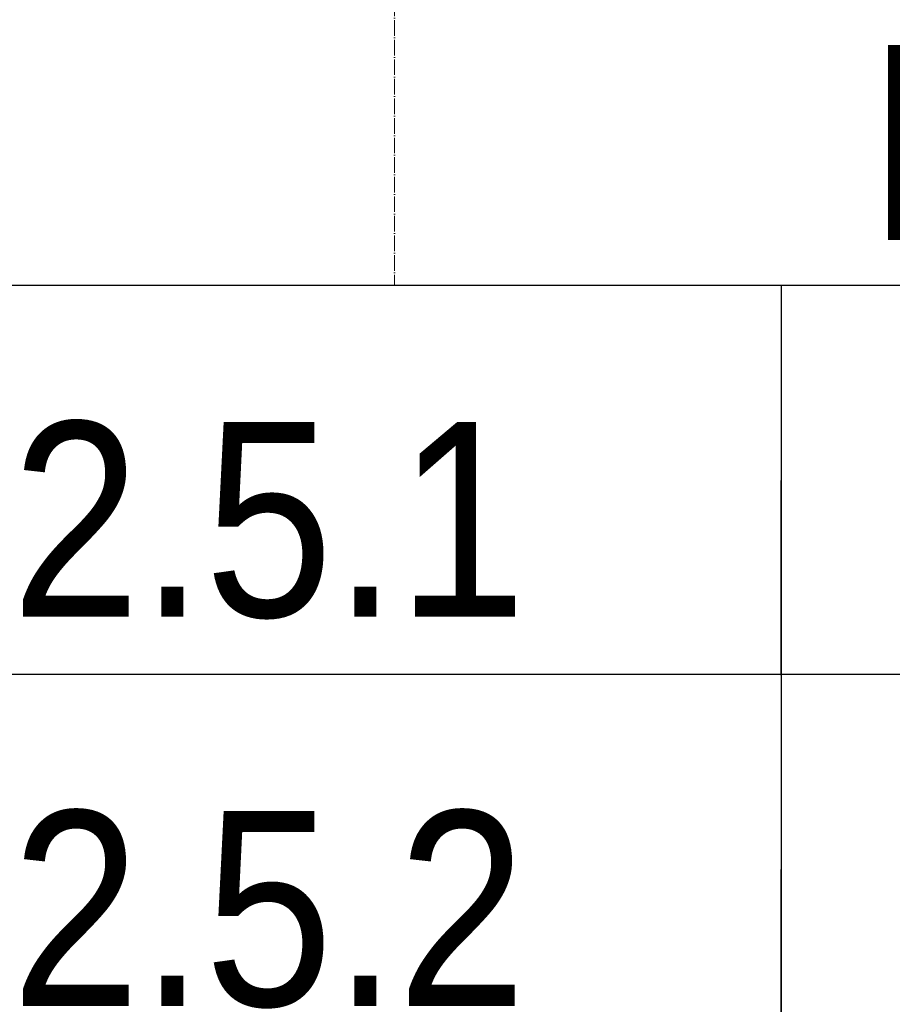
# Model space of a CAD drawing. Header units: millimetres. Extents: x -290 to 116110, y -2975 to 80225.
# Tile 231 of 247: x 90709 to 91829, y 44681 to 45944. Entities that reach past the tile are written whole.
import ezdxf
from ezdxf import colors
from ezdxf.entities.mleader import LeaderData, LeaderLine
from ezdxf.enums import TextEntityAlignment as Align
from ezdxf.math import Vec2, Vec3

# ---------------------------------------------------------------- set-up
doc = ezdxf.new("R2018")
doc.units = ezdxf.units.MM
doc.set_wipeout_variables(frame=1)
doc.linetypes.add('ADSK_Линия сетки', pattern=[25, 20, -2.5, 0, -2.5])
for name, color, linetype, lineweight in [('КИП_выноска', 6, 'Continuous', 25), ('Оси', 7, 'Continuous', 9), ('Парковка', 7, 'Continuous', 18)]:
    doc.layers.add(name, color=color, linetype=linetype, lineweight=lineweight)
doc.styles.add('Arial', font='arial.ttf', dxfattribs={"width": 0.85, "height": 350})
doc.styles.add('GOST 2.304', font='simplex.shx', dxfattribs={"width": 0.65, "oblique": 15})
doc.styles.get("Standard").update_dxf_attribs({"font": 'arial.ttf'})

# ---------------------------------------------------------------- blocks, each defined once
blk = doc.blocks.new('199_Парковочные места 3 класса и МГН - Малый класс-5604841-B2_-11_400__На лист секция 4_-11_400')
at = {"layer": 'Парковка', "color": 253, "true_color": 0xaaaaaa}
blk.add_line((0, 5300), (0, 0), dxfattribs=at)
blk = doc.blocks.new('135_SLK_GD_AR_rvt-1-B2_-11_400__На лист секция 4_-11_400')
at = {"layer": 'Парковка', "color": 253, "lineweight": 18, "true_color": 0xaaaaaa, "rotation": 270.0000000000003}
blk.add_blockref('199_Парковочные места 3 класса и МГН - Малый класс-5604841-B2_-11_400__На лист секция 4_-11_400', (-13046009.7, -9254000.3), dxfattribs=at)
blk = doc.blocks.new('A$Cc005853f')
at = {"layer": 'Оси', "color": 253, "linetype": 'ADSK_Линия сетки', "true_color": 0xaaaaaa}
blk.add_line((89103.1, 2607.6), (89103.1, 77427.4), dxfattribs=at)
at = {"lineweight": 5}
blk.add_blockref('135_SLK_GD_AR_rvt-1-B2_-11_400__На лист секция 4_-11_400', (13133512.8, 9298039.8), dxfattribs=at)
blk = doc.blocks.new('_None')
blk = doc.blocks.new('*U339')
at = {"color": 0, "linetype": 'Continuous', "lineweight": 30, "ltscale": 75, "width": 0.85, "flags": 104}
blk.add_attdef('ПРИМЕЧАНИЕ_1', text='', height=2.5, dxfattribs=at).set_placement((8, 3.611), align=Align.BOTTOM_CENTER)
at = {"color": 0, "lineweight": 30, "width": 0.85, "flags": 104}
blk.add_attdef('ПРИМЕЧАНИЕ_2', text='', height=2.5, dxfattribs=at).set_placement((8, -7.53), align=Align.BOTTOM_CENTER)
at = {"color": 0, "lineweight": 30, "style": 'GOST 2.304', "width": 0.85}
for tag, p in [('ИМЯ_КАБЕЛЯ_2', (8, -7.5)), ('ИМЯ_КАБЕЛЯ_3', (8, -12.5)), ('ИМЯ_КАБЕЛЯ_4', (8, -17.5)), ('ИМЯ_КАБЕЛЯ_5', (8, -22.5)), ('ИМЯ_КАБЕЛЯ_6', (8, -27.5)), ('ИМЯ_КАБЕЛЯ_7', (8, -32.5)), ('ИМЯ_КАБЕЛЯ_8', (8, -37.5)), ('ИМЯ_КАБЕЛЯ_9', (8, -42.5))]:
    blk.add_attdef(tag, text='', height=2.5, dxfattribs=at).set_placement(p, align=Align.BOTTOM_CENTER)
at = {"linetype": 'Continuous'}
blk.add_wipeout([(0, 2.5), (16, 2.5), (16, -2.5), (0, -2.5)], dxfattribs=at)
at = {"color": 0}
blk.add_line((0, -2.5), (0, 0), dxfattribs=at)
at = {"color": 0, "linetype": 'Continuous'}
blk.add_lwpolyline([(0, -2.5), (16, -2.5), (16, 2.5), (0, 2.5)], close=True, dxfattribs=at)
at = {"color": 0, "lineweight": 30, "style": 'GOST 2.304', "width": 0.85}
blk.add_attdef('ИМЯ_КАБЕЛЯ_1', text='', height=2.5, dxfattribs=at).set_placement((8, -2.5), align=Align.BOTTOM_CENTER)

msp = doc.modelspace()

# ---------------------------------------------------------------- block references
msp.add_blockref('A$Cc005853f', (2087, 921.7))

# ---------------------------------------------------------------- next in the draw order: leaders
at = {"layer": 'КИП_выноска'}
ml = msp.add_multileader_mtext('Standard', dxfattribs=at)
ml.set_content('ШУ-ДН2.5', color=256, style='Arial')
ml.set_leader_properties(color=256, linetype='ByLayer', lineweight=-1)
ml.set_arrow_properties(name='NONE')
ml.build(insert=Vec2(0, 0))
ml.multileader.update_dxf_attribs({"has_dogleg": 0, "text_left_attachment_type": 6, "text_right_attachment_type": 6, "dogleg_length": 0.5, "arrow_head_size": 300})
ctx = ml.context
ctx.base_point, ctx.char_height, ctx.arrow_head_size, ctx.landing_gap_size, ctx.plane_origin = Vec3(91733.8, 45603.2), 250, 300, 100, Vec3(92119.8, 44574.1)
ctx.left_attachment, ctx.right_attachment, ctx.text_align_type = 6, 6, 2
notes = []
notes.append((ctx, [(1, (1, 1, 0), (93286.7, 45603.2), (-1, 0), 0.5, [(0, [(94465, 46681.2)], 0, [])])]))
ctx.mtext.insert, ctx.mtext.alignment, ctx.mtext.flow_direction = Vec3(93186.2, 45911.5), 3, 5
ctx.mtext.has_bg_fill, ctx.mtext.bg_color, ctx.mtext.bg_scale_factor, ctx.mtext.bg_transparency, ctx.mtext.use_window_bg_color = 1, -1027028792, 1.5, 0, 1
for ctx, leaders in notes:
    for number, flags, end, landing, length, lines in leaders:
        leader = LeaderData()
        leader.index, (leader.has_last_leader_line, leader.has_dogleg_vector, leader.attachment_direction) = number, flags
        leader.last_leader_point, leader.dogleg_vector, leader.dogleg_length = Vec3(end), Vec3(landing), length
        for number, points, colour, breaks in lines:
            line = LeaderLine()
            line.index, line.vertices, line.color, line.breaks = number, Vec3.list(points), colors.encode_raw_color(colour), breaks
            leader.lines.append(line)
        ctx.leaders.append(leader)

# ---------------------------------------------------------------- next in the draw order: block references
ref = msp.add_blockref('*U339', (90088.6, 45353.2), dxfattribs=dict(at, xscale=100, yscale=100, zscale=100))
lines = msp.add_mtext('\\W0.8500;', dxfattribs={"layer": '0', "color": 0, "linetype": 'Continuous', "lineweight": 30, "ltscale": 75, "insert": (90888.6, 45714.3), "char_height": 2.5, "attachment_point": 1})
ref.add_attrib('ПРИМЕЧАНИЕ_1', '', (90888.6, 45714.3), dxfattribs={"flags": 104}).embed_mtext(lines)
ref.add_attrib('ИМЯ_КАБЕЛЯ_1', 'LS2.5.1 ', dxfattribs={"layer": '0', "color": 0, "lineweight": 30, "height": 250, "style": 'Arial', "width": 0.85}).set_placement((90888.6, 45103.2), align=Align.BOTTOM_CENTER)

# ---------------------------------------------------------------- next in the draw order: block references
ref = msp.add_blockref('*U339', (90088.6, 44854.2), dxfattribs=dict(at, xscale=100, yscale=100, zscale=100))
lines = msp.add_mtext('\\W0.8500;', dxfattribs={"layer": '0', "color": 0, "linetype": 'Continuous', "lineweight": 30, "ltscale": 75, "insert": (90888.6, 45215.3), "char_height": 2.5, "attachment_point": 1})
ref.add_attrib('ПРИМЕЧАНИЕ_1', '', (90888.6, 45215.3), dxfattribs={"flags": 104}).embed_mtext(lines)
ref.add_attrib('ИМЯ_КАБЕЛЯ_1', 'LS2.5.2 ', dxfattribs={"layer": '0', "color": 0, "lineweight": 30, "height": 250, "style": 'Arial', "width": 0.85}).set_placement((90888.6, 44604.2), align=Align.BOTTOM_CENTER)

# ---------------------------------------------------------------- next in the draw order: block references
at = {"layer": 'КИП_выноска', "xscale": 100, "yscale": 100, "zscale": 100}
msp.add_blockref('*U339', (91686.2, 45353.2), dxfattribs=at)

# ---------------------------------------------------------------- next in the draw order: block references
msp.add_blockref('*U339', (91686.2, 44854.2), dxfattribs=at)

doc.saveas('drawing.dxf')
